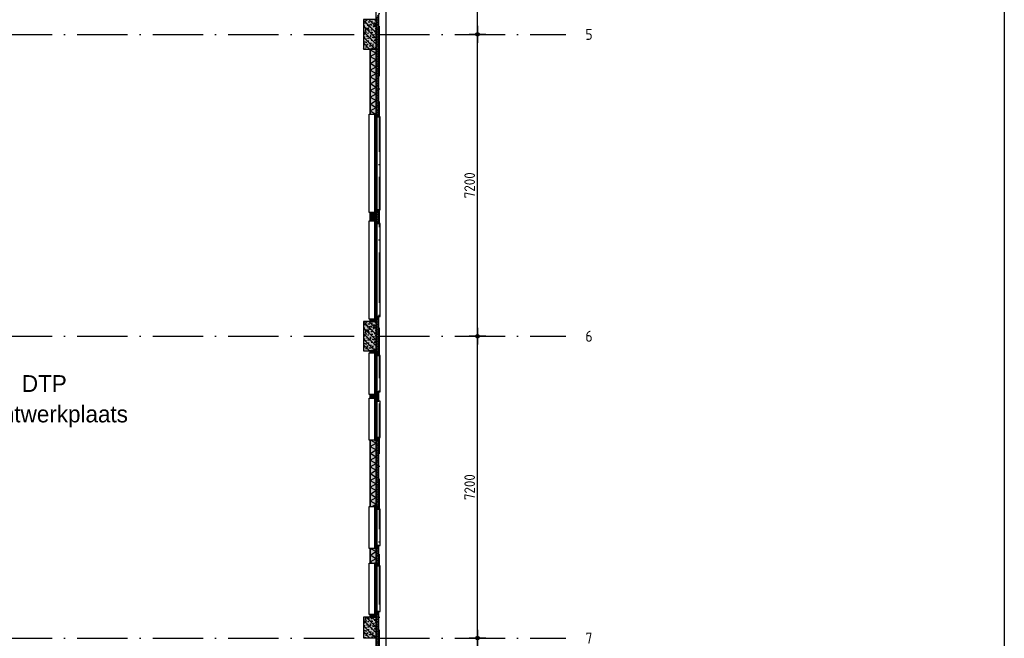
# Model space of a CAD drawing. Header units: millimetres. Extents: x 20872 to 297961, y -293704 to 213007.
# Tile 123 of 256: x 156388 to 179860, y -93005 to -78250. Entities that reach past the tile are written whole.
import ezdxf
from ezdxf.enums import TextEntityAlignment as Align
from ezdxf.xclip import XClip

# ---------------------------------------------------------------- set-up
doc = ezdxf.new("R2010")
doc.units = ezdxf.units.MM
doc.header["$LTSCALE"] = 100
doc.header["$XCLIPFRAME"] = 2
doc.linetypes.add('ACAD_ISO10W100', pattern=[18, 12, -3, 0, -3])
doc.layers.get('Defpoints').update_dxf_attribs({"color": 181})
for name, color, linetype in [('A--L$7--_stramien', 1, 'Continuous'), ('A--L20--_bovenbouw', 3, 'Continuous'), ('A--L30--_afbouw', 7, 'Continuous'), ('A--T$7--_stramien', 7, 'Continuous'), ('teksten', 7, 'Continuous'), ('XREFS', 9, 'Continuous')]:
    doc.layers.add(name, color=color, linetype=linetype)
doc.styles.add('BRON standaard', font='isocp.shx')
doc.styles.add('BURO maatvoering', font='isocp.shx')
doc.styles.add('JINX maatvoering', font='isocp.shx')
doc.styles.add('MAAR_stempel', font='LTe50146.ttf')
doc.dimstyles.new('JINX maatvoering 1-100', dxfattribs={"dimscale": 100, "dimtxt": 2.5, "dimasz": 1, "dimexe": 125, "dimexo": 0, "dimtad": 1, "dimdec": 0, "dimzin": 12, "dimdsep": 46, "dimtxsty": 'JINX maatvoering', "dimblk": 'BURO_maatvoeringssymbool_01', "dimcen": 2, "dimse1": 1, "dimse2": 1, "dimclrd": 1, "dimclrt": 7, "dimadec": 0, "dimazin": 0, "dimtfac": 1, "dimtdec": 0, "dimtix": 1, "dimtofl": 0, "dimtmove": 0, "dimatfit": 3, "dimldrblk": 'DOT', "dimfxl": 1, "dimtolj": 1, "dimtzin": 0, "dimarcsym": 0})

# ---------------------------------------------------------------- blocks, each defined once
blk = doc.blocks.new('AL_stramlab_01_P03_BV')
at = {"color": 4, "linetype": 'Continuous', "lineweight": -2, "style": 'BRON standaard'}
blk.add_attdef('LABEL', text='', height=350, dxfattribs=at).set_placement((0, 0), align=Align.MIDDLE_CENTER)
blk = doc.blocks.new('AB2_D_DV_MV_maatvoeringssymbool_01')
at = {"color": 1}
for p, q in [((-2, 0), (2, 0)), ((0, -2), (0, 2))]:
    blk.add_line(p, q, dxfattribs=at)
blk.add_circle((0, 0), 0.4, dxfattribs=at)
blk = doc.blocks.new('*D282')
at = {"color": 1, "lineweight": -2, "transparency": 16777216}
blk.add_line((167303, 49900), (167303, 56900), dxfattribs=at)
at = {"layer": 'Defpoints', "color": 0, "transparency": 16777216}
for p in [(167303, 57000), (169406, 57000), (169406, 49800)]:
    blk.add_point(p, dxfattribs=at)
at = {"color": 1, "lineweight": -2, "transparency": 16777216, "xscale": 100, "yscale": 100, "zscale": 100}
for p, rotation in [((167303, 57000), 90), ((167303, 49800), 270)]:
    blk.add_blockref('AB2_D_DV_MV_maatvoeringssymbool_01', p, dxfattribs=dict(at, rotation=rotation))
at = {"color": 7, "transparency": 16777216, "insert": (167116, 53400), "char_height": 250, "attachment_point": 5, "rotation": 90, "style": 'JINX maatvoering'}
blk.add_mtext('\\A1;7200', dxfattribs=at)
blk = doc.blocks.new('_Dot')
at = {"color": 0, "linetype": 'ByBlock', "lineweight": -2}
blk.add_line((-0.5, 0), (-1, 0), dxfattribs=at)
at = {"color": 0, "linetype": 'ByBlock', "const_width": 0.5}
blk.add_lwpolyline([(-0.25, 0, 1), (0.25, 0, 1)], format="xyb", close=True, dxfattribs=at)
blk = doc.blocks.new('BURO_maatvoeringssymbool_01')
at = {"color": 1}
for p, q in [((-2, 0), (2, 0)), ((0, -2), (0, 2))]:
    blk.add_line(p, q, dxfattribs=at)
blk.add_circle((0, 0), 0.4, dxfattribs=at)
blk = doc.blocks.new('*D283')
at = {"color": 1, "lineweight": -2, "transparency": 16777216}
blk.add_line((167303, 57100), (167303, 64100), dxfattribs=at)
at = {"layer": 'Defpoints', "color": 0, "transparency": 16777216}
for p in [(167303, 64200), (169406, 64200), (169406, 57000)]:
    blk.add_point(p, dxfattribs=at)
at = {"color": 1, "lineweight": -2, "transparency": 16777216, "xscale": 100, "yscale": 100, "zscale": 100}
for p, rotation in [((167303, 64200), 90), ((167303, 57000), 270)]:
    blk.add_blockref('AB2_D_DV_MV_maatvoeringssymbool_01', p, dxfattribs=dict(at, rotation=rotation))
at = {"color": 7, "transparency": 16777216, "insert": (167116, 60600), "char_height": 250, "attachment_point": 5, "rotation": 90, "style": 'JINX maatvoering'}
blk.add_mtext('\\A1;7200', dxfattribs=at)
blk = doc.blocks.new('*D284')
at = {"color": 1, "lineweight": -2, "transparency": 16777216}
blk.add_line((167303, 64300), (167303, 71300), dxfattribs=at)
at = {"layer": 'Defpoints', "color": 0, "transparency": 16777216}
for p in [(167303, 71400), (169406, 71400), (169406, 64200)]:
    blk.add_point(p, dxfattribs=at)
at = {"color": 1, "lineweight": -2, "transparency": 16777216, "xscale": 100, "yscale": 100, "zscale": 100}
for p, rotation in [((167303, 71400), 90), ((167303, 64200), 270)]:
    blk.add_blockref('AB2_D_DV_MV_maatvoeringssymbool_01', p, dxfattribs=dict(at, rotation=rotation))
at = {"color": 7, "transparency": 16777216, "insert": (167116, 67800), "char_height": 250, "attachment_point": 5, "rotation": 90, "style": 'JINX maatvoering'}
blk.add_mtext('\\A1;7200', dxfattribs=at)
blk = doc.blocks.new('*D285')
at = {"color": 1, "lineweight": -2, "transparency": 16777216}
blk.add_line((167303, 71500), (167303, 78500), dxfattribs=at)
at = {"layer": 'Defpoints', "color": 0, "transparency": 16777216}
for p in [(167303, 78600), (169406, 78600), (169406, 71400)]:
    blk.add_point(p, dxfattribs=at)
at = {"color": 1, "lineweight": -2, "transparency": 16777216, "xscale": 100, "yscale": 100, "zscale": 100}
for p, rotation in [((167303, 78600), 90), ((167303, 71400), 270)]:
    blk.add_blockref('AB2_D_DV_MV_maatvoeringssymbool_01', p, dxfattribs=dict(at, rotation=rotation))
at = {"color": 7, "transparency": 16777216, "insert": (167116, 75000), "char_height": 250, "attachment_point": 5, "rotation": 90, "style": 'JINX maatvoering'}
blk.add_mtext('\\A1;7200', dxfattribs=at)
blk = doc.blocks.new('stramienlijnen_1')
at = {"layer": 'A--L$7--_stramien', "color": 1, "linetype": 'ACAD_ISO10W100', "lineweight": -3}
for p, q in [((164959.5, 96800), (164959.5, 21000)), ((130759.5, 71400), (164959.5, 71400)), ((164959.5, 71400), (169405.6, 71400)), ((130759.5, 64200), (164959.5, 64200)), ((164959.5, 64200), (169405.6, 64200)), ((130759.5, 57000), (164959.5, 57000)), ((164959.5, 57000), (169405.6, 57000))]:
    blk.add_line(p, q, dxfattribs=at)
at = {"layer": 'Defpoints'}
blk.add_lwpolyline([(34736.5, 60859.2), (70727.2, 75), (164884.5, 75), (164884.5, 96950), (130834.5, 96950), (130834.5, 22725), (79641, 22725), (51266.3, 70646.6)], dxfattribs=at)
at = {"layer": 'A--T$7--_stramien', "color": 7, "linetype": 'Continuous', "lineweight": -3}
ref = blk.add_blockref('AL_stramlab_01_P03_BV', (169959.5, 71400), dxfattribs=dict(at, xscale=75, yscale=75, zscale=75))
ref.add_attrib('LABEL', '5', dxfattribs={"layer": '0', "color": 4, "linetype": 'Continuous', "lineweight": -2, "height": 262.5, "style": 'BURO maatvoering'}).set_placement((169959.5, 71400), align=Align.MIDDLE_CENTER)
ref = blk.add_blockref('AL_stramlab_01_P03_BV', (169959.5, 64200), dxfattribs=dict(at, xscale=75, yscale=75, zscale=75))
ref.add_attrib('LABEL', '6', dxfattribs={"layer": '0', "color": 4, "linetype": 'Continuous', "lineweight": -2, "height": 262.5, "style": 'BURO maatvoering'}).set_placement((169959.5, 64200), align=Align.MIDDLE_CENTER)
ref = blk.add_blockref('AL_stramlab_01_P03_BV', (169959.5, 57000), dxfattribs=dict(at, xscale=75, yscale=75, zscale=75))
ref.add_attrib('LABEL', '7', dxfattribs={"layer": '0', "color": 4, "linetype": 'Continuous', "lineweight": -2, "height": 262.5, "style": 'BURO maatvoering'}).set_placement((169959.5, 57000), align=Align.MIDDLE_CENTER)
at = {"color": 7}
for base, p1, p2, picture, middle in [((167303.1, 78600), (169405.6, 71400), (169405.6, 78600), '*D285', (167115.6, 75000)), ((167303.1, 71400), (169405.6, 64200), (169405.6, 71400), '*D284', (167115.6, 67800)), ((167303.1, 64200), (169405.6, 57000), (169405.6, 64200), '*D283', (167115.6, 60600)), ((167303.1, 57000), (169405.6, 49800), (169405.6, 57000), '*D282', (167115.6, 53400))]:
    dim = blk.add_linear_dim(base=base, p1=p1, p2=p2, angle=90, dimstyle='JINX maatvoering 1-100', dxfattribs=at)
    dim.commit()
    dim.dimension.update_dxf_attribs({"geometry": picture, "text_midpoint": middle})
blk = doc.blocks.new('begane grond bestaand leeg')
at = {"layer": 'A--L20--_bovenbouw', "linetype": 'Continuous', "lineweight": -3}
for points in [[(164954, 71871), (164913, 71871), (164913, 71804), (164884, 71804), (164884, 69497), (164913, 69497), (164913, 69430), (164954, 69430)], [(164884, 71050), (164884, 71750), (164584, 71750), (164584, 71050)], [(164734, 71050), (164734, 69497), (164884, 69497), (164884, 71050)], [(164734, 67147), (164734, 66954), (164884, 66954), (164884, 67147)], [(164913, 67214), (164913, 67147), (164884, 67147), (164884, 66954), (164913, 66954), (164913, 66887), (164954, 66887), (164954, 67214)], [(164884, 63850), (164884, 64550), (164584, 64550), (164584, 63850)], [(164734, 64604), (164734, 64550), (164884, 64550), (164884, 64604)], [(164954, 64671), (164913, 64671), (164913, 64604), (164884, 64604), (164884, 63806), (164913, 63806), (164913, 63739), (164954, 63739)], [(164734, 63850), (164734, 63806), (164884, 63806), (164884, 63850)], [(164734, 62806), (164734, 62720), (164884, 62720), (164884, 62806)], [(164913, 62873), (164913, 62806), (164884, 62806), (164884, 62720), (164913, 62720), (164913, 62653), (164954, 62653), (164954, 62873)], [(164913, 61787), (164913, 61720), (164884, 61720), (164884, 60139), (164913, 60139), (164913, 60072), (164954, 60072), (164954, 61787)], [(164734, 61720), (164734, 60139), (164884, 60139), (164884, 61720)], [(164913, 59206), (164913, 59139), (164884, 59139), (164884, 58789), (164913, 58789), (164913, 58722), (164954, 58722), (164954, 59206)], [(164734, 59139), (164734, 58789), (164884, 58789), (164884, 59139)], [(164734, 57564), (164734, 57500), (164884, 57500), (164884, 57564)], [(164954, 57631), (164913, 57631), (164913, 57564), (164884, 57564), (164884, 55097), (164913, 55097), (164913, 55030), (164954, 55030)], [(164884, 57010), (164884, 57500), (164584, 57500), (164584, 57010)]]:
    blk.add_hatch(color=60, dxfattribs=at).paths.add_polyline_path(points, flags=0)
h = blk.add_hatch(dxfattribs=at)
h.set_pattern_fill('GENERAL_DIAMONDS', color=1, scale=560, angle=-90, style=0, pattern_type=2)
h.set_pattern_definition([(330, (164884.484, 71803.995), (35, 60.6218), []), (30, (164884.484, 71803.995), (-35, 60.6218), [])])
h.paths.add_polyline_path([(164954, 71871), (164913, 71871), (164913, 71804), (164884, 71804), (164884, 69497), (164913, 69497), (164913, 69430), (164954, 69430)], flags=0)
h = blk.add_hatch(dxfattribs=at)
h.set_pattern_fill('PREFB', color=1, scale=5, angle=90, style=0)
h.set_pattern_definition([(135, (164884.48, 71049.99), (-67.882, -67.882), []), (107, (164884.484, 71049.99), (-79.8276, 25.7875), [0, -81.6, -46.2, 0, -67.2]), (138, (164884.484, 71049.99), (-81.172, -18.4156), [0, -80.8, 0, -82.4, 0, -66.4]), (161, (164884.484, 71049.99), (-67.263, -47.9116), [0, -80, 0, -480, -65.8])])
h.paths.add_polyline_path([(164884, 71050), (164884, 71750), (164584, 71750), (164584, 71050)], flags=0)
h = blk.add_hatch(dxfattribs=at)
h.set_pattern_fill('_U', color=1, scale=70, style=0, pattern_type=0)
h.set_pattern_definition([(360, (164734.484, 71049.99), (4e-15, 70), [])])
h.paths.add_polyline_path([(164743, 71050), (164734, 71050), (164734, 69497), (164743, 69497)], flags=0)
h.paths.add_polyline_path([(164743, 67147), (164734, 67147), (164734, 66954), (164743, 66954)], flags=0)
h.paths.add_polyline_path([(164743, 64604), (164734, 64604), (164734, 64550), (164743, 64550)], flags=0)
h = blk.add_hatch(dxfattribs=at)
h.set_pattern_fill('GENERAL_DIAMONDS', color=1, scale=1120, angle=-90, style=0, pattern_type=2)
h.set_pattern_definition([(330, (164743.48, 71049.99), (70, 121.2436), []), (30, (164743.48, 71049.99), (-70, 121.2436), [])])
h.paths.add_polyline_path([(164884, 71050), (164743, 71050), (164743, 69497), (164884, 69497)], flags=0)
h.paths.add_polyline_path([(164884, 67147), (164743, 67147), (164743, 66954), (164884, 66954)], flags=0)
h.paths.add_polyline_path([(164884, 64604), (164743, 64604), (164743, 64550), (164884, 64550)], flags=0)
h = blk.add_hatch(dxfattribs=at)
h.set_pattern_fill('GENERAL_DIAMONDS', color=1, scale=560, angle=-90, style=0, pattern_type=2)
h.set_pattern_definition([(330, (164884.484, 67146.99), (35, 60.622), []), (30, (164884.484, 67146.99), (-35, 60.622), [])])
h.paths.add_polyline_path([(164913, 67214), (164913, 67147), (164884, 67147), (164884, 66954), (164913, 66954), (164913, 66887), (164954, 66887), (164954, 67214)], flags=0)
h = blk.add_hatch(dxfattribs=at)
h.set_pattern_fill('PREFB', color=1, scale=5, angle=90, style=0)
h.set_pattern_definition([(135, (164884.48, 63849.99), (-67.882, -67.882), []), (107, (164884.484, 63849.995), (-79.8276, 25.7875), [0, -81.6, -46.2, 0, -67.2]), (138, (164884.484, 63849.995), (-81.172, -18.4156), [0, -80.8, 0, -82.4, 0, -66.4]), (161, (164884.484, 63849.995), (-67.263, -47.9116), [0, -80, 0, -480, -65.8])])
h.paths.add_polyline_path([(164884, 63850), (164884, 64550), (164584, 64550), (164584, 63850)], flags=0)
h = blk.add_hatch(dxfattribs=at)
h.set_pattern_fill('GENERAL_DIAMONDS', color=1, scale=560, angle=-90, style=0, pattern_type=2)
h.set_pattern_definition([(330, (164884.484, 64603.99), (35, 60.622), []), (30, (164884.484, 64603.99), (-35, 60.622), [])])
h.paths.add_polyline_path([(164954, 64671), (164913, 64671), (164913, 64604), (164884, 64604), (164884, 63806), (164913, 63806), (164913, 63739), (164954, 63739)], flags=0)
h = blk.add_hatch(dxfattribs=at)
h.set_pattern_fill('_U', color=1, scale=70, style=0, pattern_type=0)
h.set_pattern_definition([(360, (164734.484, 63849.995), (4e-15, 70), [])])
h.paths.add_polyline_path([(164743, 63850), (164734, 63850), (164734, 63806), (164743, 63806)], flags=0)
h.paths.add_polyline_path([(164743, 62806), (164734, 62806), (164734, 62720), (164743, 62720)], flags=0)
h.paths.add_polyline_path([(164743, 61720), (164734, 61720), (164734, 60139), (164743, 60139)], flags=0)
h.paths.add_polyline_path([(164743, 59139), (164734, 59139), (164734, 58789), (164743, 58789)], flags=0)
h.paths.add_polyline_path([(164743, 57564), (164734, 57564), (164734, 57500), (164743, 57500)], flags=0)
h = blk.add_hatch(dxfattribs=at)
h.set_pattern_fill('GENERAL_DIAMONDS', color=1, scale=1120, angle=-90, style=0, pattern_type=2)
h.set_pattern_definition([(330, (164743.48, 63850), (70, 121.2436), []), (30, (164743.48, 63850), (-70, 121.2436), [])])
h.paths.add_polyline_path([(164884, 63850), (164743, 63850), (164743, 63806), (164884, 63806)], flags=0)
h.paths.add_polyline_path([(164884, 62806), (164743, 62806), (164743, 62720), (164884, 62720)], flags=0)
h.paths.add_polyline_path([(164884, 61720), (164743, 61720), (164743, 60139), (164884, 60139)], flags=0)
h.paths.add_polyline_path([(164884, 59139), (164743, 59139), (164743, 58789), (164884, 58789)], flags=0)
h.paths.add_polyline_path([(164884, 57564), (164743, 57564), (164743, 57500), (164884, 57500)], flags=0)
h = blk.add_hatch(dxfattribs=at)
h.set_pattern_fill('GENERAL_DIAMONDS', color=1, scale=560, angle=-90, style=0, pattern_type=2)
h.set_pattern_definition([(330, (164884.484, 62805.99), (35, 60.622), []), (30, (164884.484, 62805.99), (-35, 60.622), [])])
h.paths.add_polyline_path([(164913, 62873), (164913, 62806), (164884, 62806), (164884, 62720), (164913, 62720), (164913, 62653), (164954, 62653), (164954, 62873)], flags=0)
h = blk.add_hatch(dxfattribs=at)
h.set_pattern_fill('GENERAL_DIAMONDS', color=1, scale=560, angle=-90, style=0, pattern_type=2)
h.set_pattern_definition([(330, (164884.484, 61719.99), (35, 60.6218), []), (30, (164884.484, 61719.99), (-35, 60.6218), [])])
h.paths.add_polyline_path([(164913, 61787), (164913, 61720), (164884, 61720), (164884, 60139), (164913, 60139), (164913, 60072), (164954, 60072), (164954, 61787)], flags=0)
h = blk.add_hatch(dxfattribs=at)
h.set_pattern_fill('GENERAL_DIAMONDS', color=1, scale=560, angle=-90, style=0, pattern_type=2)
h.set_pattern_definition([(330, (164884.484, 59138.99), (35, 60.622), []), (30, (164884.484, 59138.99), (-35, 60.622), [])])
h.paths.add_polyline_path([(164913, 59206), (164913, 59139), (164884, 59139), (164884, 58789), (164913, 58789), (164913, 58722), (164954, 58722), (164954, 59206)], flags=0)
h = blk.add_hatch(dxfattribs=at)
h.set_pattern_fill('GENERAL_DIAMONDS', color=1, scale=560, angle=-90, style=0, pattern_type=2)
h.set_pattern_definition([(330, (164884.484, 57563.99), (35, 60.6218), []), (30, (164884.484, 57563.99), (-35, 60.6218), [])])
h.paths.add_polyline_path([(164954, 57631), (164913, 57631), (164913, 57564), (164884, 57564), (164884, 55097), (164913, 55097), (164913, 55030), (164954, 55030)], flags=0)
h = blk.add_hatch(dxfattribs=at)
h.set_pattern_fill('PREFB', color=1, scale=5, angle=90, style=0)
h.set_pattern_definition([(135, (164884.48, 57009.99), (-67.882, -67.882), []), (107, (164884.484, 57009.99), (-79.828, 25.7875), [0, -81.6, -46.2, 0, -67.2]), (138, (164884.484, 57009.99), (-81.172, -18.4156), [0, -80.8, 0, -82.4, 0, -66.4]), (161, (164884.484, 57009.99), (-67.263, -47.9116), [0, -80, 0, -480, -65.8])])
h.paths.add_polyline_path([(164884, 57010), (164884, 57500), (164584, 57500), (164584, 57010)], flags=0)
at = {"color": 8}
blk.add_lwpolyline([(130619, 97110), (130619, 22940), (79787, 22940), (51444, 70808), (34518, 60787), (70611, -170), (165129, -170), (165129, 97110)], close=True, dxfattribs=at)
at = {"layer": 'A--L20--_bovenbouw', "color": 1, "linetype": 'Continuous', "lineweight": -3}
for p, q in [((164954, 69430), (164954, 71871)), ((164884, 71804), (164884, 69497)), ((164884, 71050), (164743, 71050)), ((164743, 71050), (164743, 69497)), ((164884, 69497), (164884, 71050)), ((164743, 69497), (164884, 69497)), ((164884, 69497), (164913, 69497)), ((164913, 69497), (164913, 69430)), ((164913, 69430), (164954, 69430)), ((164884, 67147), (164743, 67147)), ((164743, 67147), (164743, 66954)), ((164884, 66954), (164884, 67147)), ((164913, 67147), (164884, 67147)), ((164884, 67147), (164884, 66954)), ((164913, 67214), (164913, 67147)), ((164954, 67214), (164913, 67214)), ((164954, 66887), (164954, 67214)), ((164743, 66954), (164884, 66954)), ((164884, 66954), (164913, 66954)), ((164913, 66954), (164913, 66887)), ((164913, 66887), (164954, 66887)), ((164884, 64604), (164743, 64604)), ((164743, 64604), (164743, 64550)), ((164743, 64550), (164884, 64550)), ((164884, 64550), (164884, 64604)), ((164913, 64604), (164884, 64604)), ((164884, 64604), (164884, 63806)), ((164954, 64671), (164913, 64671)), ((164913, 64671), (164913, 64604)), ((164954, 63739), (164954, 64671)), ((164884, 63850), (164743, 63850)), ((164743, 63850), (164743, 63806)), ((164884, 63806), (164884, 63850)), ((164743, 63806), (164884, 63806)), ((164884, 63806), (164913, 63806)), ((164913, 63806), (164913, 63739)), ((164913, 63739), (164954, 63739)), ((164884, 62806), (164743, 62806)), ((164743, 62806), (164743, 62720)), ((164743, 62720), (164884, 62720)), ((164884, 62720), (164884, 62806)), ((164913, 62806), (164884, 62806)), ((164884, 62806), (164884, 62720)), ((164884, 62720), (164913, 62720)), ((164913, 62873), (164913, 62806)), ((164954, 62873), (164913, 62873)), ((164913, 62720), (164913, 62653)), ((164954, 62653), (164954, 62873)), ((164913, 62653), (164954, 62653)), ((164913, 61787), (164913, 61720)), ((164954, 61787), (164913, 61787)), ((164954, 60072), (164954, 61787)), ((164884, 61720), (164743, 61720)), ((164743, 61720), (164743, 60139)), ((164884, 60139), (164884, 61720)), ((164913, 61720), (164884, 61720)), ((164884, 61720), (164884, 60139)), ((164743, 60139), (164884, 60139)), ((164884, 60139), (164913, 60139)), ((164913, 60139), (164913, 60072)), ((164913, 60072), (164954, 60072)), ((164913, 59206), (164913, 59139)), ((164954, 59206), (164913, 59206)), ((164954, 58722), (164954, 59206)), ((164884, 59139), (164743, 59139)), ((164743, 59139), (164743, 58789)), ((164884, 58789), (164884, 59139)), ((164913, 59139), (164884, 59139)), ((164884, 59139), (164884, 58789)), ((164743, 58789), (164884, 58789)), ((164884, 58789), (164913, 58789)), ((164913, 58789), (164913, 58722)), ((164913, 58722), (164954, 58722)), ((164884, 57564), (164743, 57564)), ((164743, 57564), (164743, 57500)), ((164884, 57500), (164884, 57564)), ((164913, 57564), (164884, 57564)), ((164884, 57564), (164884, 55097)), ((164954, 57631), (164913, 57631)), ((164913, 57631), (164913, 57564)), ((164954, 55030), (164954, 57631)), ((164743, 57500), (164884, 57500))]:
    blk.add_line(p, q, dxfattribs=at)
at = {"layer": 'A--L20--_bovenbouw', "color": 3, "linetype": 'Continuous', "lineweight": -3}
for p, q in [((164884, 71750), (164584, 71750)), ((164584, 71750), (164584, 71050)), ((164884, 71050), (164884, 71750)), ((164584, 71050), (164884, 71050)), ((164884, 64550), (164584, 64550)), ((164584, 64550), (164584, 63850)), ((164884, 63850), (164884, 64550)), ((164584, 63850), (164884, 63850)), ((164884, 57500), (164584, 57500)), ((164584, 57500), (164584, 57010)), ((164884, 57010), (164884, 57500)), ((164584, 57010), (164884, 57010))]:
    blk.add_line(p, q, dxfattribs=at)
at = {"layer": 'A--L20--_bovenbouw', "color": 2, "linetype": 'Continuous', "lineweight": -3}
for p, q in [((164743, 71050), (164734, 71050)), ((164734, 71050), (164734, 69497)), ((164743, 69497), (164743, 71050)), ((164734, 69497), (164743, 69497)), ((164743, 67147), (164734, 67147)), ((164734, 67147), (164734, 66954)), ((164743, 66954), (164743, 67147)), ((164734, 66954), (164743, 66954)), ((164743, 64604), (164734, 64604)), ((164734, 64604), (164734, 64550)), ((164734, 64550), (164743, 64550)), ((164743, 64550), (164743, 64604)), ((164743, 63850), (164734, 63850)), ((164734, 63850), (164734, 63806)), ((164743, 63806), (164743, 63850)), ((164734, 63806), (164743, 63806)), ((164743, 62806), (164734, 62806)), ((164734, 62806), (164734, 62720)), ((164734, 62720), (164743, 62720)), ((164743, 62720), (164743, 62806)), ((164743, 61720), (164734, 61720)), ((164734, 61720), (164734, 60139)), ((164743, 60139), (164743, 61720)), ((164734, 60139), (164743, 60139)), ((164743, 59139), (164734, 59139)), ((164734, 59139), (164734, 58789)), ((164743, 58789), (164743, 59139)), ((164734, 58789), (164743, 58789)), ((164743, 57564), (164734, 57564)), ((164734, 57564), (164734, 57500)), ((164743, 57500), (164743, 57564)), ((164734, 57500), (164743, 57500))]:
    blk.add_line(p, q, dxfattribs=at)
at = {"layer": 'A--L30--_afbouw', "color": 1, "linetype": 'Continuous', "lineweight": -3}
for p, q in [((164724, 67147), (164724, 69497)), ((164724, 69497), (164734, 69497)), ((164914, 69430), (164914, 69497)), ((164879, 68355), (164879, 69430)), ((164984, 69430), (164914, 69430)), ((164984, 67214), (164984, 69430)), ((164879, 67214), (164879, 68288)), ((164734, 67147), (164724, 67147)), ((164914, 67147), (164914, 67214)), ((164914, 67214), (164984, 67214)), ((164724, 64604), (164724, 66954)), ((164724, 66954), (164734, 66954)), ((164914, 66887), (164914, 66954)), ((164879, 65812), (164879, 66887)), ((164984, 66887), (164914, 66887)), ((164984, 64671), (164984, 66887)), ((164879, 64671), (164879, 65745)), ((164734, 64604), (164724, 64604)), ((164914, 64604), (164914, 64671)), ((164914, 64671), (164984, 64671)), ((164724, 62806), (164724, 63806)), ((164724, 63806), (164734, 63806)), ((164879, 62873), (164879, 63739)), ((164914, 63739), (164914, 63806)), ((164984, 63739), (164914, 63739)), ((164984, 62873), (164984, 63739)), ((164734, 62806), (164724, 62806)), ((164724, 61720), (164724, 62720)), ((164724, 62720), (164734, 62720)), ((164914, 62806), (164914, 62873)), ((164914, 62873), (164984, 62873)), ((164914, 62653), (164914, 62720)), ((164879, 61787), (164879, 62653)), ((164984, 62653), (164914, 62653)), ((164984, 61787), (164984, 62653)), ((164914, 61720), (164914, 61787)), ((164914, 61787), (164984, 61787)), ((164734, 61720), (164724, 61720)), ((164724, 59139), (164724, 60139)), ((164724, 60139), (164734, 60139)), ((164914, 60072), (164914, 60139)), ((164879, 59206), (164879, 60072)), ((164984, 60072), (164914, 60072)), ((164984, 59206), (164984, 60072)), ((164914, 59139), (164914, 59206)), ((164914, 59206), (164984, 59206)), ((164734, 59139), (164724, 59139)), ((164724, 57564), (164724, 58789)), ((164724, 58789), (164734, 58789)), ((164879, 57631), (164879, 58722)), ((164914, 58722), (164914, 58789)), ((164984, 58722), (164914, 58722)), ((164984, 57631), (164984, 58722)), ((164734, 57564), (164724, 57564)), ((164914, 57564), (164914, 57631)), ((164914, 57631), (164984, 57631))]:
    blk.add_line(p, q, dxfattribs=at)
at = {"layer": 'A--L30--_afbouw', "color": 2, "linetype": 'Continuous', "lineweight": -3}
for p, q in [((164914, 69497), (164844, 69497)), ((164844, 69497), (164844, 69430)), ((164914, 69430), (164914, 69497)), ((164844, 69430), (164914, 69430)), ((164914, 68355), (164844, 68355)), ((164844, 68355), (164844, 68288)), ((164914, 68288), (164914, 68355)), ((164844, 68288), (164914, 68288)), ((164914, 67214), (164844, 67214)), ((164844, 67214), (164844, 67147)), ((164844, 67147), (164914, 67147)), ((164914, 67147), (164914, 67214)), ((164914, 66954), (164844, 66954)), ((164844, 66954), (164844, 66887)), ((164914, 66887), (164914, 66954)), ((164844, 66887), (164914, 66887)), ((164914, 65812), (164844, 65812)), ((164844, 65812), (164844, 65745)), ((164844, 65745), (164914, 65745)), ((164914, 65745), (164914, 65812)), ((164914, 64671), (164844, 64671)), ((164844, 64671), (164844, 64604)), ((164844, 64604), (164914, 64604)), ((164914, 64604), (164914, 64671)), ((164914, 63806), (164844, 63806)), ((164844, 63806), (164844, 63739)), ((164844, 63739), (164914, 63739)), ((164914, 63739), (164914, 63806)), ((164914, 62873), (164844, 62873)), ((164844, 62873), (164844, 62806)), ((164844, 62806), (164914, 62806)), ((164914, 62720), (164844, 62720)), ((164844, 62720), (164844, 62653)), ((164914, 62806), (164914, 62873)), ((164914, 62653), (164914, 62720)), ((164844, 62653), (164914, 62653)), ((164914, 61787), (164844, 61787)), ((164844, 61787), (164844, 61720)), ((164914, 61720), (164914, 61787)), ((164844, 61720), (164914, 61720)), ((164914, 60139), (164844, 60139)), ((164844, 60139), (164844, 60072)), ((164914, 60072), (164914, 60139)), ((164844, 60072), (164914, 60072)), ((164914, 59206), (164844, 59206)), ((164844, 59206), (164844, 59139)), ((164914, 59139), (164914, 59206)), ((164844, 59139), (164914, 59139)), ((164914, 58789), (164844, 58789)), ((164844, 58789), (164844, 58722)), ((164844, 58722), (164914, 58722)), ((164914, 58722), (164914, 58789)), ((164914, 57631), (164844, 57631)), ((164844, 57631), (164844, 57564)), ((164844, 57564), (164914, 57564)), ((164914, 57564), (164914, 57631))]:
    blk.add_line(p, q, dxfattribs=at)
at = {"layer": 'A--L30--_afbouw', "color": 1, "linetype": 'Continuous', "lineweight": 18}
for p, q in [((164844, 68355), (164844, 69430)), ((164914, 68355), (164914, 69430)), ((164844, 67214), (164844, 68288)), ((164914, 67214), (164914, 68288)), ((164844, 65812), (164844, 66887)), ((164914, 65812), (164914, 66887)), ((164844, 64671), (164844, 65745)), ((164914, 64671), (164914, 65745)), ((164844, 62873), (164844, 63739)), ((164914, 62873), (164914, 63739)), ((164844, 61787), (164844, 62653)), ((164914, 61787), (164914, 62653)), ((164844, 59206), (164844, 60072)), ((164914, 59206), (164914, 60072)), ((164844, 57631), (164844, 58722)), ((164914, 57631), (164914, 58722))]:
    blk.add_line(p, q, dxfattribs=at)
at = {"layer": 'A--T$7--_stramien'}
blk.add_blockref('stramienlijnen_1', (0, 0), dxfattribs=at)
blk = doc.blocks.new('2016-02-04 100 begane grond bestaand')
at = {"color": 8}
blk.add_lwpolyline([(130619, 97110), (130619, 22940), (79787, 22940), (51444, 70808), (34518, 60787), (70611, -170), (165129, -170), (165129, 97110)], close=True, dxfattribs=at)
at = {"layer": 'A--L$7--_stramien'}
blk.add_blockref('stramienlijnen_1', (0, 0), dxfattribs=at)

msp = doc.modelspace()

# ---------------------------------------------------------------- linework, layer by layer
at = {"layer": 'Defpoints'}
msp.add_lwpolyline([(116766, -67737), (116766, -34317), (179860, -34317), (179860, -136557), (164491, -136557), (116766, -120231)], close=True, dxfattribs=at)

# ---------------------------------------------------------------- block references
at = {"layer": 'XREFS', "color": 71, "true_color": 0xc9f18e}
ref = msp.add_blockref('begane grond bestaand leeg', (-1, -150000), dxfattribs=at)
XClip(ref).set_block_clipping_path([(116767.076214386, 82263.1420219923), (116767.076214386, 115683.1420219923), (179861.076214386, 115683.1420219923), (179861.076214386, 13442.9004429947), (164491.5066313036, 13442.9004429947), (116767.076214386, 29769.3836009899)])
at = {"layer": 'XREFS'}
ref = msp.add_blockref('2016-02-04 100 begane grond bestaand', (-1, -150000), dxfattribs=at)
XClip(ref).set_block_clipping_path([(116767.0762143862, 29769.3836009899), (164491.5066313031, 13442.9004429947), (179861.076214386, 13442.9004429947), (179861.076214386, -11696.8579780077), (20873.0762143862, -11696.8579780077), (20873.0762143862, 82263.1420219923), (116767.0762143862, 82263.1420219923)])

# ---------------------------------------------------------------- texts
at = {"layer": 'teksten', "color": 251, "true_color": 0x4d4d4d, "style": 'MAAR_stempel'}
for s, p in [('DTP', (156441, -87129)), ('printwerkplaats', (155371, -87855))]:
    msp.add_text(s, height=400, dxfattribs=at).set_placement(p)

doc.saveas('drawing.dxf')
